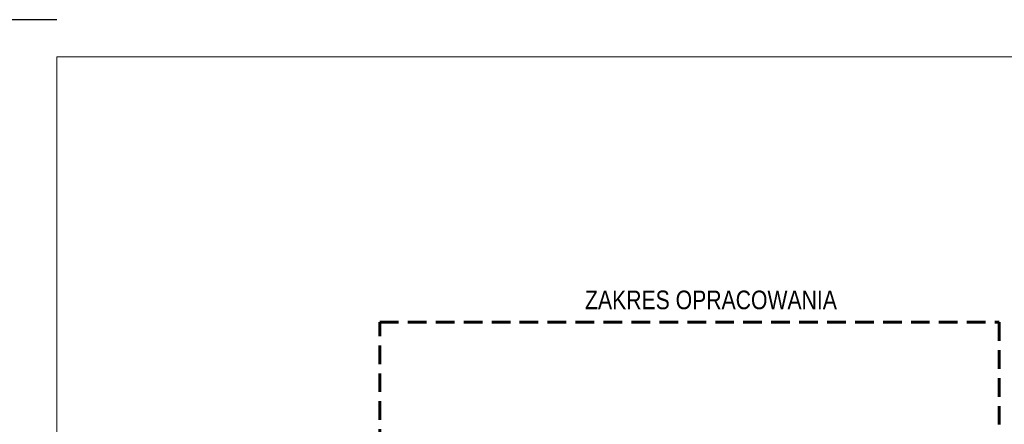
# Model space of a CAD drawing. Header units: millimetres. Extents: x -8040 to 8760, y -10081 to -7111.
# Tile 20 of 21: x 4810 to 6131, y -7654 to -7111. Entities that reach past the tile are written whole.
import ezdxf

# ---------------------------------------------------------------- set-up
doc = ezdxf.new("R2010")
doc.units = ezdxf.units.MM
doc.linetypes.add('DASHEDX2', pattern=[1.5, 1, -0.5])
for name, color, linetype, lineweight in [('BA_txs', 2, 'Continuous', 18), ('M_Ramki do druku', 7, 'Continuous', 18), ('M_Ramki rysunków', 2, 'Continuous', 18), ('PG_PRZERYWANE_ŚREDNIE', 1, 'DASHEDX2', 18)]:
    doc.layers.add(name, color=color, linetype=linetype, lineweight=lineweight)
doc.styles.add('BIKTS', font='bikromsw.shx', dxfattribs={"width": 0.85})

msp = doc.modelspace()

# ---------------------------------------------------------------- linework, layer by layer
at = {"layer": 'M_Ramki do druku', "color": 18, "lineweight": -2, "true_color": 0x000000}
msp.add_line((4860, -7111), (4560, -7111), dxfattribs=at)
at = {"layer": 'M_Ramki rysunków', "color": 18, "true_color": 0x000000}
msp.add_lwpolyline([(4860, -10031), (4860, -7161), (8710, -7161), (8710, -10031)], close=True, dxfattribs=at)
at = {"layer": 'PG_PRZERYWANE_ŚREDNIE', "color": 18, "lineweight": 60, "ltscale": 25, "true_color": 0x000000}
msp.add_lwpolyline([(5293.2, -7516.6), (6124, -7516.6), (6124, -9335.3), (5293.2, -9335.3)], close=True, dxfattribs=at)

# ---------------------------------------------------------------- texts
at = {"layer": 'BA_txs', "color": 18, "true_color": 0x000000, "style": 'BIKTS', "width": 0.85}
msp.add_text('ZAKRES OPRACOWANIA', height=25, dxfattribs=at).set_placement((5568.4, -7499.3))

doc.saveas('drawing.dxf')
